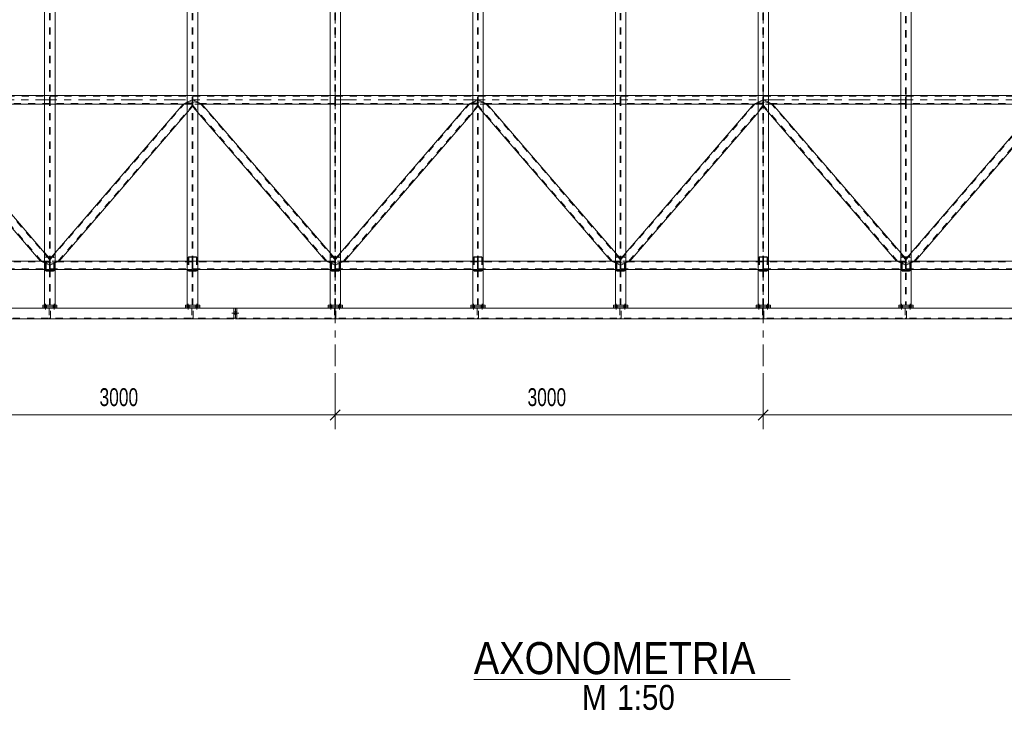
# Model space of a CAD drawing. Header units: millimetres. Extents: x -73 to 521, y -287 to 133.
# Tile 11 of 14: x 137 to 275, y -60 to 36. Entities that reach past the tile are written whole.
import ezdxf

# ---------------------------------------------------------------- set-up
doc = ezdxf.new("R2010")
doc.units = ezdxf.units.MM
for name, pattern in [('XKITLINE00', [0]), ('XKITLINE01', [4, 1, -1, 1, -1]), ('XKITLINE02', [4, 2, -2]), ('XKITLINE03', [6, 3, -1, 1, -1])]:
    doc.linetypes.add(name, pattern=pattern)
for name, color, linetype, lineweight in [('Jiný typ objektu', 7, 'Continuous', 0), ('Kóta', 4, 'Continuous', 0), ('Mřížka', 4, 'Continuous', 0), ('Prvek', 2, 'Continuous', 0), ('Šroub', 3, 'Continuous', 0)]:
    doc.layers.add(name, color=color, linetype=linetype, lineweight=lineweight)
doc.styles.add('ARIAL', font='arial.ttf')
doc.styles.add('ARIAL_NARROW', font='ARIALN.TTF')

msp = doc.modelspace()

# ---------------------------------------------------------------- linework, layer by layer
at = {"layer": 'Jiný typ objektu', "color": 3, "linetype": 'XKITLINE00', "lineweight": 0}
msp.add_line((200.43, -56.06), (244.77, -56.06), dxfattribs=at)
at = {"layer": 'Kóta', "color": 7, "linetype": 'XKITLINE00', "lineweight": 0}
for p, q in [((181, -13.12), (181, -20.98)), ((181, -13.12), (181, -20.98)), ((241, -13.12), (241, -20.98)), ((241, -13.12), (241, -20.98)), ((121, -18.98), (181, -18.98)), ((181.71, -18.28), (180.29, -19.69)), ((181.71, -18.28), (180.29, -19.69)), ((181, -18.98), (241, -18.98)), ((241.71, -18.28), (240.29, -19.69)), ((241.71, -18.28), (240.29, -19.69)), ((241, -18.98), (321, -18.98))]:
    msp.add_line(p, q, dxfattribs=at)
at = {"layer": 'Kóta', "color": 3}
for p in [(181, -18.98), (181, -18.98), (241, -18.98), (241, -18.98)]:
    msp.add_point(p, dxfattribs=at)
at = {"layer": 'Mřížka', "color": 1, "linetype": 'XKITLINE03', "lineweight": 0}
for p, q in [((181, -12.12), (181, 97.55)), ((241, -12.12), (241, 97.55)), ((-29, 25.2), (351, 25.2)), ((-29, -5.5), (351, -5.5))]:
    msp.add_line(p, q, dxfattribs=at)
at = {"layer": 'Prvek', "color": 3, "linetype": 'XKITLINE00', "lineweight": 0}
for p, q in [((140.27, -3.6), (140.27, 75.34)), ((141.73, -3.6), (141.73, 75.34)), ((160.27, -3.6), (160.27, 75.34)), ((161.73, -3.6), (161.73, 75.34)), ((180.27, -3.6), (180.27, 75.34)), ((181.73, -3.6), (181.73, 75.34)), ((200.27, -3.6), (200.27, 75.34)), ((201.73, -3.6), (201.73, 75.34)), ((220.27, -3.6), (220.27, 75.34)), ((221.73, -3.6), (221.73, 75.34)), ((240.27, -3.6), (240.27, 75.34)), ((241.73, -3.6), (241.73, 75.34)), ((260.27, -3.6), (260.27, 74.94)), ((261.73, -3.6), (261.73, 74.94)), ((140.27, 25.8), (121.73, 25.8)), ((160.27, 25.8), (141.73, 25.8)), ((160.27, 24.87), (159.68, 24.6)), ((180.27, 25.8), (161.73, 25.8)), ((162.22, 24.64), (161.73, 24.87)), ((200.27, 25.8), (181.73, 25.8)), ((200.27, 24.87), (199.68, 24.6)), ((220.27, 25.8), (201.73, 25.8)), ((202.22, 24.64), (201.73, 24.87)), ((240.27, 25.8), (221.73, 25.8)), ((240.27, 24.87), (239.68, 24.6)), ((260.27, 25.8), (241.73, 25.8)), ((242.22, 24.64), (241.73, 24.87)), ((280.27, 25.8), (261.73, 25.8)), ((140.27, 24.6), (122.32, 24.6)), ((140.27, 3.77), (122.32, 24.6)), ((159.68, 24.6), (141.73, 24.6)), ((159.68, 24.6), (141.73, 3.77)), ((162.32, 24.6), (162.22, 24.64)), ((180.27, 24.6), (162.32, 24.6)), ((180.27, 3.77), (162.32, 24.6)), ((199.68, 24.6), (181.73, 24.6)), ((199.68, 24.6), (181.73, 3.77)), ((202.32, 24.6), (202.22, 24.64)), ((220.27, 24.6), (202.32, 24.6)), ((220.27, 3.77), (202.32, 24.6)), ((239.68, 24.6), (221.73, 24.6)), ((239.68, 24.6), (221.73, 3.77)), ((242.32, 24.6), (242.22, 24.64)), ((260.27, 3.77), (242.32, 24.6)), ((260.27, 24.6), (242.32, 24.6)), ((279.68, 24.6), (261.73, 3.77)), ((279.68, 24.6), (261.73, 24.6)), ((139.68, 2.6), (121.73, 23.43)), ((160.27, 23.43), (142.32, 2.6)), ((179.68, 2.6), (161.73, 23.43)), ((200.27, 23.43), (182.32, 2.6)), ((219.68, 2.6), (201.73, 23.43)), ((240.27, 23.43), (222.32, 2.6)), ((259.68, 2.6), (241.73, 23.43)), ((280.27, 23.43), (262.32, 2.6)), ((139.68, 2.6), (121.73, 2.6)), ((140.27, 1.4), (121.73, 1.4)), ((140.27, 2.33), (139.68, 2.6)), ((142.32, 2.6), (141.73, 2.33)), ((160.27, 1.4), (141.73, 1.4)), ((160.27, 2.6), (142.32, 2.6)), ((179.68, 2.6), (161.73, 2.6)), ((180.27, 1.4), (161.73, 1.4)), ((180.27, 2.33), (179.68, 2.6)), ((182.32, 2.6), (181.73, 2.33)), ((200.27, 1.4), (181.73, 1.4)), ((200.27, 2.6), (182.32, 2.6)), ((219.68, 2.6), (201.73, 2.6)), ((220.27, 1.4), (201.73, 1.4)), ((220.27, 2.33), (219.68, 2.6)), ((222.32, 2.6), (221.73, 2.33)), ((240.27, 1.4), (221.73, 1.4)), ((240.27, 2.6), (222.32, 2.6)), ((259.68, 2.6), (241.73, 2.6)), ((260.27, 1.4), (241.73, 1.4)), ((260.27, 2.33), (259.68, 2.6)), ((262.32, 2.6), (261.73, 2.33)), ((280.27, 1.4), (261.73, 1.4)), ((280.27, 2.6), (262.32, 2.6)), ((166.8, -4), (0.2, -4)), ((140.27, -3.6), (140, -3.6)), ((140, -3.6), (140, -3.8)), ((140, -3.8), (142, -3.8)), ((142, -3.8), (140, -3.8)), ((140, -3.8), (140, -4)), ((140.27, -3.6), (141.73, -3.6)), ((142, -3.6), (141.73, -3.6)), ((142, -3.8), (142, -3.6)), ((142, -4), (142, -3.8)), ((160.27, -3.6), (160, -3.6)), ((160, -3.6), (160, -3.8)), ((160, -3.8), (162, -3.8)), ((162, -3.8), (160, -3.8)), ((160, -3.8), (160, -4)), ((160.27, -3.6), (161.73, -3.6)), ((162, -3.6), (161.73, -3.6)), ((162, -3.8), (162, -3.6)), ((162, -4), (162, -3.8)), ((166.8, -5.5), (166.8, -4)), ((167, -4), (166.8, -4)), ((167, -5.4), (167, -4)), ((167.2, -4), (167, -4)), ((167, -5.4), (167, -4)), ((328.5, -4), (167.2, -4)), ((167.2, -4), (167.2, -5.5)), ((180.27, -3.6), (180, -3.6)), ((180, -3.6), (180, -3.8)), ((180, -3.8), (182, -3.8)), ((182, -3.8), (180, -3.8)), ((180, -3.8), (180, -4)), ((180.27, -3.6), (181.73, -3.6)), ((182, -3.6), (181.73, -3.6)), ((182, -3.8), (182, -3.6)), ((182, -4), (182, -3.8)), ((200.27, -3.6), (200, -3.6)), ((200, -3.6), (200, -3.8)), ((200, -3.8), (202, -3.8)), ((202, -3.8), (200, -3.8)), ((200, -3.8), (200, -4)), ((200.27, -3.6), (201.73, -3.6)), ((202, -3.6), (201.73, -3.6)), ((202, -3.8), (202, -3.6)), ((202, -4), (202, -3.8)), ((220.27, -3.6), (220, -3.6)), ((220, -3.6), (220, -3.8)), ((220, -3.8), (222, -3.8)), ((222, -3.8), (220, -3.8)), ((220, -3.8), (220, -4)), ((220.27, -3.6), (221.73, -3.6)), ((222, -3.6), (221.73, -3.6)), ((222, -3.8), (222, -3.6)), ((222, -4), (222, -3.8)), ((240.27, -3.6), (240, -3.6)), ((240, -3.6), (240, -3.8)), ((240, -3.8), (242, -3.8)), ((242, -3.8), (240, -3.8)), ((240, -3.8), (240, -4)), ((240.27, -3.6), (241.73, -3.6)), ((242, -3.6), (241.73, -3.6)), ((242, -3.8), (242, -3.6)), ((242, -4), (242, -3.8)), ((260.27, -3.6), (260, -3.6)), ((260, -3.6), (260, -3.8)), ((260, -3.8), (262, -3.8)), ((262, -3.8), (260, -3.8)), ((260, -3.8), (260, -4)), ((260.27, -3.6), (261.73, -3.6)), ((262, -3.6), (261.73, -3.6)), ((262, -3.8), (262, -3.6)), ((262, -4), (262, -3.8)), ((166.8, -5.5), (0.2, -5.5)), ((167, -5.4), (166.8, -5.4)), ((167.2, -5.4), (167, -5.4)), ((328.5, -5.5), (167.2, -5.5))]:
    msp.add_line(p, q, dxfattribs=at)
at = {"layer": 'Prvek', "color": 1, "linetype": 'XKITLINE01', "lineweight": 0}
for p, q in [((140.95, 75.34), (140.95, -3.6)), ((141.05, 75.34), (141.05, -3.6)), ((160.95, 75.34), (160.95, -3.6)), ((161.05, 75.34), (161.05, -3.6)), ((180.95, 75.34), (180.95, -3.6)), ((181.05, 75.34), (181.05, -3.6)), ((200.95, 75.34), (200.95, -3.6)), ((201.05, 75.34), (201.05, -3.6)), ((220.95, 75.34), (220.95, -3.6)), ((221.05, 75.34), (221.05, -3.6)), ((240.95, 75.34), (240.95, -3.6)), ((241.05, 75.34), (241.05, -3.6)), ((260.95, 74.94), (260.95, -3.6)), ((261.05, 74.94), (261.05, -3.6)), ((121.05, 25.7), (140.95, 25.7)), ((140.95, 25.8), (140.27, 25.8)), ((140.95, 24.6), (140.95, 25.8)), ((141.73, 25.8), (141.05, 25.8)), ((141.05, 25.8), (141.05, 24.6)), ((141.05, 25.7), (160.95, 25.7)), ((160.95, 25.8), (160.27, 25.8)), ((160.95, 25.18), (160.27, 24.87)), ((160.73, 24.89), (160.43, 24.83)), ((160.94, 24.83), (160.73, 24.89)), ((160.95, 24.6), (160.95, 25.8)), ((160.95, 25.18), (160.95, 24.22)), ((161.73, 25.8), (161.05, 25.8)), ((161.05, 25.8), (161.05, 24.6)), ((161.05, 25.7), (180.95, 25.7)), ((161.73, 24.87), (161.05, 25.18)), ((161.05, 25.18), (161.05, 24.22)), ((161.27, 24.89), (161.06, 24.83)), ((161.57, 24.83), (161.27, 24.89)), ((180.95, 25.8), (180.27, 25.8)), ((180.95, 24.6), (180.95, 25.8)), ((181.73, 25.8), (181.05, 25.8)), ((181.05, 25.8), (181.05, 24.6)), ((181.05, 25.7), (200.95, 25.7)), ((200.95, 25.8), (200.27, 25.8)), ((200.95, 25.18), (200.27, 24.87)), ((200.73, 24.89), (200.43, 24.83)), ((200.94, 24.83), (200.73, 24.89)), ((200.95, 24.6), (200.95, 25.8)), ((200.95, 25.18), (200.95, 24.22)), ((201.73, 25.8), (201.05, 25.8)), ((201.05, 25.8), (201.05, 24.6)), ((201.05, 25.7), (220.95, 25.7)), ((201.73, 24.87), (201.05, 25.18)), ((201.05, 25.18), (201.05, 24.22)), ((201.27, 24.89), (201.06, 24.83)), ((201.57, 24.83), (201.27, 24.89)), ((220.95, 25.8), (220.27, 25.8)), ((220.95, 24.6), (220.95, 25.8)), ((221.73, 25.8), (221.05, 25.8)), ((221.05, 25.8), (221.05, 24.6)), ((221.05, 25.7), (240.95, 25.7)), ((240.95, 25.8), (240.27, 25.8)), ((240.95, 25.18), (240.27, 24.87)), ((240.73, 24.89), (240.43, 24.83)), ((240.94, 24.83), (240.73, 24.89)), ((240.95, 24.6), (240.95, 25.8)), ((240.95, 25.18), (240.95, 24.22)), ((241.73, 25.8), (241.05, 25.8)), ((241.05, 25.8), (241.05, 24.6)), ((241.05, 25.7), (260.95, 25.7)), ((241.73, 24.87), (241.05, 25.18)), ((241.05, 25.18), (241.05, 24.22)), ((241.27, 24.89), (241.06, 24.83)), ((241.57, 24.83), (241.27, 24.89)), ((260.95, 25.8), (260.27, 25.8)), ((260.95, 24.6), (260.95, 25.8)), ((261.73, 25.8), (261.05, 25.8)), ((261.05, 25.8), (261.05, 24.6)), ((261.05, 25.7), (280.95, 25.7)), ((140.95, 24.7), (121.05, 24.7)), ((139.82, 2.6), (121.05, 24.38)), ((140.95, 2.82), (122.18, 24.6)), ((140.95, 24.6), (140.27, 24.6)), ((160.95, 24.7), (141.05, 24.7)), ((141.73, 24.6), (141.05, 24.6)), ((141.05, 2.82), (159.82, 24.6)), ((142.18, 2.6), (160.95, 24.38)), ((160.95, 24.6), (159.68, 24.6)), ((159.82, 24.6), (159.68, 24.6)), ((159.82, 24.6), (159.9, 24.64)), ((159.9, 24.64), (159.94, 24.64)), ((159.94, 24.64), (160.12, 24.73)), ((160.12, 24.73), (160.3, 24.77)), ((160.95, 24.22), (160.27, 23.43)), ((160.3, 24.77), (160.43, 24.83)), ((160.95, 24.77), (160.94, 24.83)), ((161.06, 24.83), (161.05, 24.77)), ((180.95, 24.7), (161.05, 24.7)), ((162.32, 24.6), (161.05, 24.6)), ((179.82, 2.6), (161.05, 24.38)), ((161.73, 23.43), (161.05, 24.22)), ((161.57, 24.83), (161.7, 24.77)), ((161.57, 24.83), (161.7, 24.77)), ((161.7, 24.77), (161.88, 24.73)), ((161.7, 24.77), (161.88, 24.73)), ((161.88, 24.73), (162.06, 24.64)), ((162.06, 24.64), (162.1, 24.64)), ((162.18, 24.6), (162.1, 24.64)), ((180.95, 2.82), (162.18, 24.6)), ((162.32, 24.6), (162.18, 24.6)), ((180.95, 24.6), (180.27, 24.6)), ((200.95, 24.7), (181.05, 24.7)), ((181.73, 24.6), (181.05, 24.6)), ((181.05, 2.82), (199.82, 24.6)), ((182.18, 2.6), (200.95, 24.38)), ((200.95, 24.6), (199.68, 24.6)), ((199.82, 24.6), (199.68, 24.6)), ((199.82, 24.6), (199.9, 24.64)), ((199.9, 24.64), (199.94, 24.64)), ((199.94, 24.64), (200.12, 24.73)), ((200.12, 24.73), (200.3, 24.77)), ((200.95, 24.22), (200.27, 23.43)), ((200.3, 24.77), (200.43, 24.83)), ((200.95, 24.77), (200.94, 24.83)), ((201.06, 24.83), (201.05, 24.77)), ((220.95, 24.7), (201.05, 24.7)), ((202.32, 24.6), (201.05, 24.6)), ((219.82, 2.6), (201.05, 24.38)), ((201.73, 23.43), (201.05, 24.22)), ((201.57, 24.83), (201.7, 24.77)), ((201.57, 24.83), (201.7, 24.77)), ((201.7, 24.77), (201.88, 24.73)), ((201.7, 24.77), (201.88, 24.73)), ((201.88, 24.73), (202.06, 24.64)), ((202.06, 24.64), (202.1, 24.64)), ((202.18, 24.6), (202.1, 24.64)), ((220.95, 2.82), (202.18, 24.6)), ((202.32, 24.6), (202.18, 24.6)), ((220.95, 24.6), (220.27, 24.6)), ((240.95, 24.7), (221.05, 24.7)), ((221.73, 24.6), (221.05, 24.6)), ((221.05, 2.82), (239.82, 24.6)), ((222.18, 2.6), (240.95, 24.38)), ((240.95, 24.6), (239.68, 24.6)), ((239.82, 24.6), (239.68, 24.6)), ((239.82, 24.6), (239.9, 24.64)), ((239.9, 24.64), (239.94, 24.64)), ((239.94, 24.64), (240.12, 24.73)), ((240.12, 24.73), (240.3, 24.77)), ((240.95, 24.22), (240.27, 23.43)), ((240.3, 24.77), (240.43, 24.83)), ((240.95, 24.77), (240.94, 24.83)), ((241.06, 24.83), (241.05, 24.77)), ((260.95, 24.7), (241.05, 24.7)), ((242.32, 24.6), (241.05, 24.6)), ((259.82, 2.6), (241.05, 24.38)), ((241.73, 23.43), (241.05, 24.22)), ((241.57, 24.83), (241.7, 24.77)), ((241.57, 24.83), (241.7, 24.77)), ((241.7, 24.77), (241.88, 24.73)), ((241.7, 24.77), (241.88, 24.73)), ((241.88, 24.73), (242.06, 24.64)), ((242.06, 24.64), (242.1, 24.64)), ((242.18, 24.6), (242.1, 24.64)), ((260.95, 2.82), (242.18, 24.6)), ((242.32, 24.6), (242.18, 24.6)), ((260.95, 24.6), (260.27, 24.6)), ((280.95, 24.7), (261.05, 24.7)), ((261.05, 2.82), (279.82, 24.6)), ((261.73, 24.6), (261.05, 24.6)), ((262.18, 2.6), (280.95, 24.38)), ((140.95, 2.98), (140.27, 3.77)), ((140.41, 3.12), (140.4, 3.07)), ((140.4, 1.33), (140.4, 3.07)), ((140.44, 3.16), (140.41, 3.12)), ((140.48, 3.19), (140.44, 3.16)), ((140.46, 3.07), (140.47, 3.1)), ((140.46, 1.33), (140.46, 3.07)), ((140.47, 3.1), (140.48, 3.12)), ((140.53, 3.2), (140.48, 3.19)), ((140.48, 3.12), (140.5, 3.13)), ((140.5, 3.13), (140.53, 3.14)), ((141.47, 3.2), (140.53, 3.2)), ((141.47, 3.14), (140.53, 3.14)), ((140.95, 2.02), (140.95, 2.98)), ((141.73, 3.77), (141.05, 2.98)), ((141.05, 2.02), (141.05, 2.98)), ((141.52, 3.19), (141.47, 3.2)), ((141.47, 3.14), (141.5, 3.13)), ((141.5, 3.13), (141.52, 3.12)), ((141.56, 3.16), (141.52, 3.19)), ((141.52, 3.12), (141.53, 3.1)), ((141.53, 3.1), (141.54, 3.07)), ((141.54, 1.33), (141.54, 3.07)), ((141.59, 3.12), (141.56, 3.16)), ((141.6, 3.07), (141.59, 3.12)), ((141.6, 1.33), (141.6, 3.07)), ((160.41, 3.12), (160.4, 3.07)), ((160.4, 3.07), (160.4, 1.33)), ((160.44, 3.16), (160.41, 3.12)), ((160.48, 3.19), (160.44, 3.16)), ((160.46, 3.07), (160.47, 3.1)), ((160.46, 3.07), (160.46, 1.33)), ((160.47, 3.1), (160.48, 3.12)), ((160.53, 3.2), (160.48, 3.19)), ((160.48, 3.12), (160.5, 3.13)), ((160.5, 3.13), (160.53, 3.14)), ((161.47, 3.2), (160.53, 3.2)), ((161.47, 3.14), (160.53, 3.14)), ((161.52, 3.19), (161.47, 3.2)), ((161.47, 3.14), (161.5, 3.13)), ((161.5, 3.13), (161.52, 3.12)), ((161.56, 3.16), (161.52, 3.19)), ((161.52, 3.12), (161.53, 3.1)), ((161.53, 3.1), (161.54, 3.07)), ((161.54, 3.07), (161.54, 1.33)), ((161.59, 3.12), (161.56, 3.16)), ((161.6, 3.07), (161.59, 3.12)), ((161.6, 3.07), (161.6, 1.33)), ((180.95, 2.98), (180.27, 3.77)), ((180.41, 3.12), (180.4, 3.07)), ((180.4, 1.33), (180.4, 3.07)), ((180.44, 3.16), (180.41, 3.12)), ((180.48, 3.19), (180.44, 3.16)), ((180.46, 3.07), (180.47, 3.1)), ((180.46, 1.33), (180.46, 3.07)), ((180.47, 3.1), (180.48, 3.12)), ((180.53, 3.2), (180.48, 3.19)), ((180.48, 3.12), (180.5, 3.13)), ((180.5, 3.13), (180.53, 3.14)), ((181.47, 3.2), (180.53, 3.2)), ((181.47, 3.14), (180.53, 3.14)), ((180.95, 2.02), (180.95, 2.98)), ((181.73, 3.77), (181.05, 2.98)), ((181.05, 2.02), (181.05, 2.98)), ((181.52, 3.19), (181.47, 3.2)), ((181.47, 3.14), (181.5, 3.13)), ((181.5, 3.13), (181.52, 3.12)), ((181.56, 3.16), (181.52, 3.19)), ((181.52, 3.12), (181.53, 3.1)), ((181.53, 3.1), (181.54, 3.07)), ((181.54, 1.33), (181.54, 3.07)), ((181.59, 3.12), (181.56, 3.16)), ((181.6, 3.07), (181.59, 3.12)), ((181.6, 1.33), (181.6, 3.07)), ((200.41, 3.12), (200.4, 3.07)), ((200.4, 3.07), (200.4, 1.33)), ((200.44, 3.16), (200.41, 3.12)), ((200.48, 3.19), (200.44, 3.16)), ((200.46, 3.07), (200.47, 3.1)), ((200.46, 3.07), (200.46, 1.33)), ((200.47, 3.1), (200.48, 3.12)), ((200.53, 3.2), (200.48, 3.19)), ((200.48, 3.12), (200.5, 3.13)), ((200.5, 3.13), (200.53, 3.14)), ((201.47, 3.2), (200.53, 3.2)), ((201.47, 3.14), (200.53, 3.14)), ((201.52, 3.19), (201.47, 3.2)), ((201.47, 3.14), (201.5, 3.13)), ((201.5, 3.13), (201.52, 3.12)), ((201.56, 3.16), (201.52, 3.19)), ((201.52, 3.12), (201.53, 3.1)), ((201.53, 3.1), (201.54, 3.07)), ((201.54, 3.07), (201.54, 1.33)), ((201.59, 3.12), (201.56, 3.16)), ((201.6, 3.07), (201.59, 3.12)), ((201.6, 3.07), (201.6, 1.33)), ((220.95, 2.98), (220.27, 3.77)), ((220.41, 3.12), (220.4, 3.07)), ((220.4, 1.33), (220.4, 3.07)), ((220.44, 3.16), (220.41, 3.12)), ((220.48, 3.19), (220.44, 3.16)), ((220.46, 3.07), (220.47, 3.1)), ((220.46, 1.33), (220.46, 3.07)), ((220.47, 3.1), (220.48, 3.12)), ((220.53, 3.2), (220.48, 3.19)), ((220.48, 3.12), (220.5, 3.13)), ((220.5, 3.13), (220.53, 3.14)), ((221.47, 3.2), (220.53, 3.2)), ((221.47, 3.14), (220.53, 3.14)), ((220.95, 2.02), (220.95, 2.98)), ((221.73, 3.77), (221.05, 2.98)), ((221.05, 2.02), (221.05, 2.98)), ((221.52, 3.19), (221.47, 3.2)), ((221.47, 3.14), (221.5, 3.13)), ((221.5, 3.13), (221.52, 3.12)), ((221.56, 3.16), (221.52, 3.19)), ((221.52, 3.12), (221.53, 3.1)), ((221.53, 3.1), (221.54, 3.07)), ((221.54, 1.33), (221.54, 3.07)), ((221.59, 3.12), (221.56, 3.16)), ((221.6, 3.07), (221.59, 3.12)), ((221.6, 1.33), (221.6, 3.07)), ((240.41, 3.12), (240.4, 3.07)), ((240.4, 3.07), (240.4, 1.33)), ((240.44, 3.16), (240.41, 3.12)), ((240.48, 3.19), (240.44, 3.16)), ((240.46, 3.07), (240.47, 3.1)), ((240.46, 3.07), (240.46, 1.33)), ((240.47, 3.1), (240.48, 3.12)), ((240.53, 3.2), (240.48, 3.19)), ((240.48, 3.12), (240.5, 3.13)), ((240.5, 3.13), (240.53, 3.14)), ((241.47, 3.2), (240.53, 3.2)), ((241.47, 3.14), (240.53, 3.14)), ((241.52, 3.19), (241.47, 3.2)), ((241.47, 3.14), (241.5, 3.13)), ((241.5, 3.13), (241.52, 3.12)), ((241.56, 3.16), (241.52, 3.19)), ((241.52, 3.12), (241.53, 3.1)), ((241.53, 3.1), (241.54, 3.07)), ((241.54, 3.07), (241.54, 1.33)), ((241.59, 3.12), (241.56, 3.16)), ((241.6, 3.07), (241.59, 3.12)), ((241.6, 3.07), (241.6, 1.33)), ((260.95, 2.98), (260.27, 3.77)), ((260.41, 3.12), (260.4, 3.07)), ((260.4, 1.33), (260.4, 3.07)), ((260.44, 3.16), (260.41, 3.12)), ((260.48, 3.19), (260.44, 3.16)), ((260.46, 3.07), (260.47, 3.1)), ((260.46, 1.33), (260.46, 3.07)), ((260.47, 3.1), (260.48, 3.12)), ((260.53, 3.2), (260.48, 3.19)), ((260.48, 3.12), (260.5, 3.13)), ((260.5, 3.13), (260.53, 3.14)), ((261.47, 3.2), (260.53, 3.2)), ((261.47, 3.14), (260.53, 3.14)), ((260.95, 2.02), (260.95, 2.98)), ((261.73, 3.77), (261.05, 2.98)), ((261.05, 2.02), (261.05, 2.98)), ((261.52, 3.19), (261.47, 3.2)), ((261.47, 3.14), (261.5, 3.13)), ((261.5, 3.13), (261.52, 3.12)), ((261.56, 3.16), (261.52, 3.19)), ((261.52, 3.12), (261.53, 3.1)), ((261.53, 3.1), (261.54, 3.07)), ((261.54, 1.33), (261.54, 3.07)), ((261.59, 3.12), (261.56, 3.16)), ((261.6, 3.07), (261.59, 3.12)), ((261.6, 1.33), (261.6, 3.07)), ((140.95, 2.5), (121.05, 2.5)), ((121.05, 1.5), (140.95, 1.5)), ((140.95, 2.6), (139.68, 2.6)), ((139.82, 2.6), (139.68, 2.6)), ((139.9, 2.56), (139.82, 2.6)), ((139.94, 2.56), (139.9, 2.56)), ((140.12, 2.47), (139.94, 2.56)), ((140.3, 2.43), (140.12, 2.47)), ((140.95, 2.02), (140.27, 2.33)), ((140.95, 1.4), (140.27, 1.4)), ((140.43, 2.37), (140.3, 2.43)), ((140.73, 2.31), (140.43, 2.37)), ((140.94, 2.37), (140.73, 2.31)), ((140.94, 2.37), (140.95, 2.43)), ((140.94, 2.37), (140.95, 2.43)), ((140.95, 1.4), (140.95, 2.6)), ((142.32, 2.6), (141.05, 2.6)), ((141.05, 2.6), (141.05, 1.4)), ((160.95, 2.5), (141.05, 2.5)), ((141.06, 2.37), (141.05, 2.43)), ((141.73, 2.33), (141.05, 2.02)), ((141.05, 1.5), (160.95, 1.5)), ((141.73, 1.4), (141.05, 1.4)), ((141.27, 2.31), (141.06, 2.37)), ((141.57, 2.37), (141.27, 2.31)), ((141.7, 2.43), (141.57, 2.37)), ((141.88, 2.47), (141.7, 2.43)), ((141.88, 2.47), (142.06, 2.56)), ((142.06, 2.56), (142.1, 2.56)), ((142.1, 2.56), (142.18, 2.6)), ((142.18, 2.6), (142.32, 2.6)), ((160.95, 2.6), (160.27, 2.6)), ((160.95, 1.4), (160.27, 1.4)), ((160.95, 1.4), (160.95, 2.6)), ((161.73, 2.6), (161.05, 2.6)), ((161.05, 2.6), (161.05, 1.4)), ((180.95, 2.5), (161.05, 2.5)), ((161.05, 1.5), (180.95, 1.5)), ((161.73, 1.4), (161.05, 1.4)), ((180.95, 2.6), (179.68, 2.6)), ((179.82, 2.6), (179.68, 2.6)), ((179.9, 2.56), (179.82, 2.6)), ((179.94, 2.56), (179.9, 2.56)), ((180.12, 2.47), (179.94, 2.56)), ((180.3, 2.43), (180.12, 2.47)), ((180.95, 2.02), (180.27, 2.33)), ((180.95, 1.4), (180.27, 1.4)), ((180.43, 2.37), (180.3, 2.43)), ((180.73, 2.31), (180.43, 2.37)), ((180.94, 2.37), (180.73, 2.31)), ((180.94, 2.37), (180.95, 2.43)), ((180.94, 2.37), (180.95, 2.43)), ((180.95, 1.4), (180.95, 2.6)), ((182.32, 2.6), (181.05, 2.6)), ((181.05, 2.6), (181.05, 1.4)), ((200.95, 2.5), (181.05, 2.5)), ((181.06, 2.37), (181.05, 2.43)), ((181.73, 2.33), (181.05, 2.02)), ((181.05, 1.5), (200.95, 1.5)), ((181.73, 1.4), (181.05, 1.4)), ((181.27, 2.31), (181.06, 2.37)), ((181.57, 2.37), (181.27, 2.31)), ((181.7, 2.43), (181.57, 2.37)), ((181.88, 2.47), (181.7, 2.43)), ((181.88, 2.47), (182.06, 2.56)), ((182.06, 2.56), (182.1, 2.56)), ((182.1, 2.56), (182.18, 2.6)), ((182.18, 2.6), (182.32, 2.6)), ((200.95, 2.6), (200.27, 2.6)), ((200.95, 1.4), (200.27, 1.4)), ((200.95, 1.4), (200.95, 2.6)), ((201.73, 2.6), (201.05, 2.6)), ((201.05, 2.6), (201.05, 1.4)), ((220.95, 2.5), (201.05, 2.5)), ((201.05, 1.5), (220.95, 1.5)), ((201.73, 1.4), (201.05, 1.4)), ((220.95, 2.6), (219.68, 2.6)), ((219.82, 2.6), (219.68, 2.6)), ((219.9, 2.56), (219.82, 2.6)), ((219.94, 2.56), (219.9, 2.56)), ((220.12, 2.47), (219.94, 2.56)), ((220.3, 2.43), (220.12, 2.47)), ((220.95, 2.02), (220.27, 2.33)), ((220.95, 1.4), (220.27, 1.4)), ((220.43, 2.37), (220.3, 2.43)), ((220.73, 2.31), (220.43, 2.37)), ((220.94, 2.37), (220.73, 2.31)), ((220.94, 2.37), (220.95, 2.43)), ((220.94, 2.37), (220.95, 2.43)), ((220.95, 1.4), (220.95, 2.6)), ((222.32, 2.6), (221.05, 2.6)), ((221.05, 2.6), (221.05, 1.4)), ((240.95, 2.5), (221.05, 2.5)), ((221.06, 2.37), (221.05, 2.43)), ((221.73, 2.33), (221.05, 2.02)), ((221.05, 1.5), (240.95, 1.5)), ((221.73, 1.4), (221.05, 1.4)), ((221.27, 2.31), (221.06, 2.37)), ((221.57, 2.37), (221.27, 2.31)), ((221.7, 2.43), (221.57, 2.37)), ((221.88, 2.47), (221.7, 2.43)), ((221.88, 2.47), (222.06, 2.56)), ((222.06, 2.56), (222.1, 2.56)), ((222.1, 2.56), (222.18, 2.6)), ((222.18, 2.6), (222.32, 2.6)), ((240.95, 2.6), (240.27, 2.6)), ((240.95, 1.4), (240.27, 1.4)), ((240.95, 1.4), (240.95, 2.6)), ((241.73, 2.6), (241.05, 2.6)), ((241.05, 2.6), (241.05, 1.4)), ((260.95, 2.5), (241.05, 2.5)), ((241.05, 1.5), (260.95, 1.5)), ((241.73, 1.4), (241.05, 1.4)), ((259.82, 2.6), (259.68, 2.6)), ((260.95, 2.6), (259.68, 2.6)), ((259.9, 2.56), (259.82, 2.6)), ((259.94, 2.56), (259.9, 2.56)), ((260.12, 2.47), (259.94, 2.56)), ((260.3, 2.43), (260.12, 2.47)), ((260.95, 2.02), (260.27, 2.33)), ((260.95, 1.4), (260.27, 1.4)), ((260.43, 2.37), (260.3, 2.43)), ((260.73, 2.31), (260.43, 2.37)), ((260.94, 2.37), (260.73, 2.31)), ((260.94, 2.37), (260.95, 2.43)), ((260.94, 2.37), (260.95, 2.43)), ((260.95, 1.4), (260.95, 2.6)), ((262.32, 2.6), (261.05, 2.6)), ((261.05, 2.6), (261.05, 1.4)), ((280.95, 2.5), (261.05, 2.5)), ((261.06, 2.37), (261.05, 2.43)), ((261.73, 2.33), (261.05, 2.02)), ((261.05, 1.5), (280.95, 1.5)), ((261.73, 1.4), (261.05, 1.4)), ((261.27, 2.31), (261.06, 2.37)), ((261.57, 2.37), (261.27, 2.31)), ((261.7, 2.43), (261.57, 2.37)), ((261.88, 2.47), (261.7, 2.43)), ((261.88, 2.47), (262.06, 2.56)), ((262.06, 2.56), (262.1, 2.56)), ((262.1, 2.56), (262.18, 2.6)), ((262.18, 2.6), (262.32, 2.6)), ((140.4, 1.33), (140.41, 1.28)), ((140.41, 1.28), (140.44, 1.24)), ((140.44, 1.24), (140.48, 1.21)), ((140.47, 1.3), (140.46, 1.33)), ((140.48, 1.28), (140.47, 1.3)), ((140.5, 1.27), (140.48, 1.28)), ((140.48, 1.21), (140.53, 1.2)), ((140.53, 1.26), (140.5, 1.27)), ((141.47, 1.26), (140.53, 1.26)), ((141.47, 1.2), (140.53, 1.2)), ((141.5, 1.27), (141.47, 1.26)), ((141.47, 1.2), (141.52, 1.21)), ((141.52, 1.28), (141.5, 1.27)), ((141.53, 1.3), (141.52, 1.28)), ((141.52, 1.21), (141.56, 1.24)), ((141.54, 1.33), (141.53, 1.3)), ((141.56, 1.24), (141.59, 1.28)), ((141.59, 1.28), (141.6, 1.33)), ((160.4, 1.33), (160.41, 1.28)), ((160.41, 1.28), (160.44, 1.24)), ((160.44, 1.24), (160.48, 1.21)), ((160.47, 1.3), (160.46, 1.33)), ((160.48, 1.28), (160.47, 1.3)), ((160.5, 1.27), (160.48, 1.28)), ((160.48, 1.21), (160.53, 1.2)), ((160.53, 1.26), (160.5, 1.27)), ((161.47, 1.26), (160.53, 1.26)), ((161.47, 1.2), (160.53, 1.2)), ((161.5, 1.27), (161.47, 1.26)), ((161.47, 1.2), (161.52, 1.21)), ((161.52, 1.28), (161.5, 1.27)), ((161.53, 1.3), (161.52, 1.28)), ((161.52, 1.21), (161.56, 1.24)), ((161.54, 1.33), (161.53, 1.3)), ((161.56, 1.24), (161.59, 1.28)), ((161.59, 1.28), (161.6, 1.33)), ((180.4, 1.33), (180.41, 1.28)), ((180.41, 1.28), (180.44, 1.24)), ((180.44, 1.24), (180.48, 1.21)), ((180.47, 1.3), (180.46, 1.33)), ((180.48, 1.28), (180.47, 1.3)), ((180.5, 1.27), (180.48, 1.28)), ((180.48, 1.21), (180.53, 1.2)), ((180.53, 1.26), (180.5, 1.27)), ((181.47, 1.26), (180.53, 1.26)), ((181.47, 1.2), (180.53, 1.2)), ((181.5, 1.27), (181.47, 1.26)), ((181.47, 1.2), (181.52, 1.21)), ((181.52, 1.28), (181.5, 1.27)), ((181.53, 1.3), (181.52, 1.28)), ((181.52, 1.21), (181.56, 1.24)), ((181.54, 1.33), (181.53, 1.3)), ((181.56, 1.24), (181.59, 1.28)), ((181.59, 1.28), (181.6, 1.33)), ((200.4, 1.33), (200.41, 1.28)), ((200.41, 1.28), (200.44, 1.24)), ((200.44, 1.24), (200.48, 1.21)), ((200.47, 1.3), (200.46, 1.33)), ((200.48, 1.28), (200.47, 1.3)), ((200.5, 1.27), (200.48, 1.28)), ((200.48, 1.21), (200.53, 1.2)), ((200.53, 1.26), (200.5, 1.27)), ((201.47, 1.26), (200.53, 1.26)), ((201.47, 1.2), (200.53, 1.2)), ((201.5, 1.27), (201.47, 1.26)), ((201.47, 1.2), (201.52, 1.21)), ((201.52, 1.28), (201.5, 1.27)), ((201.53, 1.3), (201.52, 1.28)), ((201.52, 1.21), (201.56, 1.24)), ((201.54, 1.33), (201.53, 1.3)), ((201.56, 1.24), (201.59, 1.28)), ((201.59, 1.28), (201.6, 1.33)), ((220.4, 1.33), (220.41, 1.28)), ((220.41, 1.28), (220.44, 1.24)), ((220.44, 1.24), (220.48, 1.21)), ((220.47, 1.3), (220.46, 1.33)), ((220.48, 1.28), (220.47, 1.3)), ((220.5, 1.27), (220.48, 1.28)), ((220.48, 1.21), (220.53, 1.2)), ((220.53, 1.26), (220.5, 1.27)), ((221.47, 1.26), (220.53, 1.26)), ((221.47, 1.2), (220.53, 1.2)), ((221.5, 1.27), (221.47, 1.26)), ((221.47, 1.2), (221.52, 1.21)), ((221.52, 1.28), (221.5, 1.27)), ((221.53, 1.3), (221.52, 1.28)), ((221.52, 1.21), (221.56, 1.24)), ((221.54, 1.33), (221.53, 1.3)), ((221.56, 1.24), (221.59, 1.28)), ((221.59, 1.28), (221.6, 1.33)), ((240.4, 1.33), (240.41, 1.28)), ((240.41, 1.28), (240.44, 1.24)), ((240.44, 1.24), (240.48, 1.21)), ((240.47, 1.3), (240.46, 1.33)), ((240.48, 1.28), (240.47, 1.3)), ((240.5, 1.27), (240.48, 1.28)), ((240.48, 1.21), (240.53, 1.2)), ((240.53, 1.26), (240.5, 1.27)), ((241.47, 1.26), (240.53, 1.26)), ((241.47, 1.2), (240.53, 1.2)), ((241.5, 1.27), (241.47, 1.26)), ((241.47, 1.2), (241.52, 1.21)), ((241.52, 1.28), (241.5, 1.27)), ((241.53, 1.3), (241.52, 1.28)), ((241.52, 1.21), (241.56, 1.24)), ((241.54, 1.33), (241.53, 1.3)), ((241.56, 1.24), (241.59, 1.28)), ((241.59, 1.28), (241.6, 1.33)), ((260.4, 1.33), (260.41, 1.28)), ((260.41, 1.28), (260.44, 1.24)), ((260.44, 1.24), (260.48, 1.21)), ((260.47, 1.3), (260.46, 1.33)), ((260.48, 1.28), (260.47, 1.3)), ((260.5, 1.27), (260.48, 1.28)), ((260.48, 1.21), (260.53, 1.2)), ((260.53, 1.26), (260.5, 1.27)), ((261.47, 1.26), (260.53, 1.26)), ((261.47, 1.2), (260.53, 1.2)), ((261.5, 1.27), (261.47, 1.26)), ((261.47, 1.2), (261.52, 1.21)), ((261.52, 1.28), (261.5, 1.27)), ((261.53, 1.3), (261.52, 1.28)), ((261.52, 1.21), (261.56, 1.24)), ((261.54, 1.33), (261.53, 1.3)), ((261.56, 1.24), (261.59, 1.28)), ((261.59, 1.28), (261.6, 1.33)), ((140, -4), (142, -4)), ((141.73, -3.6), (140.27, -3.6)), ((141.08, -4), (140.92, -4)), ((140.92, -4), (140.92, -5.39)), ((141.08, -5.39), (141.08, -4)), ((160, -4), (162, -4)), ((161.73, -3.6), (160.27, -3.6)), ((161.08, -4), (160.92, -4)), ((160.92, -4), (160.92, -5.39)), ((161.08, -5.39), (161.08, -4)), ((166.8, -5.4), (166.8, -4)), ((167.2, -5.4), (167.2, -4)), ((180, -4), (182, -4)), ((181.73, -3.6), (180.27, -3.6)), ((181.08, -4), (180.92, -4)), ((180.92, -4), (180.92, -5.39)), ((181.08, -5.39), (181.08, -4)), ((200, -4), (202, -4)), ((201.73, -3.6), (200.27, -3.6)), ((201.08, -4), (200.92, -4)), ((200.92, -4), (200.92, -5.39)), ((201.08, -5.39), (201.08, -4)), ((220, -4), (222, -4)), ((221.73, -3.6), (220.27, -3.6)), ((221.08, -4), (220.92, -4)), ((220.92, -4), (220.92, -5.39)), ((221.08, -5.39), (221.08, -4)), ((240, -4), (242, -4)), ((241.73, -3.6), (240.27, -3.6)), ((241.08, -4), (240.92, -4)), ((240.92, -4), (240.92, -5.39)), ((241.08, -5.39), (241.08, -4)), ((260, -4), (262, -4)), ((261.73, -3.6), (260.27, -3.6)), ((261.08, -4), (260.92, -4)), ((260.92, -4), (260.92, -5.39)), ((261.08, -5.39), (261.08, -4)), ((166.8, -5.39), (0.2, -5.39)), ((140.92, -5.39), (141.08, -5.39)), ((160.92, -5.39), (161.08, -5.39)), ((328.5, -5.39), (167.2, -5.39)), ((180.92, -5.39), (181.08, -5.39)), ((200.92, -5.39), (201.08, -5.39)), ((220.92, -5.39), (221.08, -5.39)), ((240.92, -5.39), (241.08, -5.39)), ((260.92, -5.39), (261.08, -5.39))]:
    msp.add_line(p, q, dxfattribs=at)
at = {"layer": 'Šroub', "color": 7, "linetype": 'XKITLINE02', "lineweight": 0}
for p, q in [((140.27, -3.8), (140.27, -3.6)), ((140.27, -3.8), (140.27, -3.6)), ((140.27, -4), (140.27, -3.8)), ((140.27, -4), (140.27, -3.8)), ((140.4, -4.2), (140.4, -3.4)), ((140.4, -4.2), (140.4, -3.4)), ((140.53, -3.8), (140.53, -3.6)), ((140.53, -3.8), (140.53, -3.6)), ((140.53, -4), (140.53, -3.8)), ((140.53, -4), (140.53, -3.8)), ((141.47, -3.8), (141.47, -3.6)), ((141.47, -3.8), (141.47, -3.6)), ((141.47, -4), (141.47, -3.8)), ((141.47, -4), (141.47, -3.8)), ((141.6, -4.2), (141.6, -3.4)), ((141.6, -4.2), (141.6, -3.4)), ((141.73, -3.8), (141.73, -3.6)), ((141.73, -3.8), (141.73, -3.6)), ((141.73, -4), (141.73, -3.8)), ((141.73, -4), (141.73, -3.8)), ((160.27, -3.8), (160.27, -3.6)), ((160.27, -3.8), (160.27, -3.6)), ((160.27, -4), (160.27, -3.8)), ((160.27, -4), (160.27, -3.8)), ((160.4, -4.2), (160.4, -3.4)), ((160.4, -4.2), (160.4, -3.4)), ((160.53, -3.8), (160.53, -3.6)), ((160.53, -3.8), (160.53, -3.6)), ((160.53, -4), (160.53, -3.8)), ((160.53, -4), (160.53, -3.8)), ((161.47, -3.8), (161.47, -3.6)), ((161.47, -3.8), (161.47, -3.6)), ((161.47, -4), (161.47, -3.8)), ((161.47, -4), (161.47, -3.8)), ((161.6, -4.2), (161.6, -3.4)), ((161.6, -4.2), (161.6, -3.4)), ((161.73, -3.8), (161.73, -3.6)), ((161.73, -3.8), (161.73, -3.6)), ((161.73, -4), (161.73, -3.8)), ((161.73, -4), (161.73, -3.8)), ((180.27, -3.8), (180.27, -3.6)), ((180.27, -3.8), (180.27, -3.6)), ((180.27, -4), (180.27, -3.8)), ((180.27, -4), (180.27, -3.8)), ((180.4, -4.2), (180.4, -3.4)), ((180.4, -4.2), (180.4, -3.4)), ((180.53, -3.8), (180.53, -3.6)), ((180.53, -3.8), (180.53, -3.6)), ((180.53, -4), (180.53, -3.8)), ((180.53, -4), (180.53, -3.8)), ((181.47, -3.8), (181.47, -3.6)), ((181.47, -3.8), (181.47, -3.6)), ((181.47, -4), (181.47, -3.8)), ((181.47, -4), (181.47, -3.8)), ((181.6, -4.2), (181.6, -3.4)), ((181.6, -4.2), (181.6, -3.4)), ((181.73, -3.8), (181.73, -3.6)), ((181.73, -3.8), (181.73, -3.6)), ((181.73, -4), (181.73, -3.8)), ((181.73, -4), (181.73, -3.8)), ((200.27, -3.8), (200.27, -3.6)), ((200.27, -3.8), (200.27, -3.6)), ((200.27, -4), (200.27, -3.8)), ((200.27, -4), (200.27, -3.8)), ((200.4, -4.2), (200.4, -3.4)), ((200.4, -4.2), (200.4, -3.4)), ((200.53, -3.8), (200.53, -3.6)), ((200.53, -3.8), (200.53, -3.6)), ((200.53, -4), (200.53, -3.8)), ((200.53, -4), (200.53, -3.8)), ((201.47, -3.8), (201.47, -3.6)), ((201.47, -3.8), (201.47, -3.6)), ((201.47, -4), (201.47, -3.8)), ((201.47, -4), (201.47, -3.8)), ((201.6, -4.2), (201.6, -3.4)), ((201.6, -4.2), (201.6, -3.4)), ((201.73, -3.8), (201.73, -3.6)), ((201.73, -3.8), (201.73, -3.6)), ((201.73, -4), (201.73, -3.8)), ((201.73, -4), (201.73, -3.8)), ((220.27, -3.8), (220.27, -3.6)), ((220.27, -3.8), (220.27, -3.6)), ((220.27, -4), (220.27, -3.8)), ((220.27, -4), (220.27, -3.8)), ((220.4, -4.2), (220.4, -3.4)), ((220.4, -4.2), (220.4, -3.4)), ((220.53, -3.8), (220.53, -3.6)), ((220.53, -3.8), (220.53, -3.6)), ((220.53, -4), (220.53, -3.8)), ((220.53, -4), (220.53, -3.8)), ((221.47, -3.8), (221.47, -3.6)), ((221.47, -3.8), (221.47, -3.6)), ((221.47, -4), (221.47, -3.8)), ((221.47, -4), (221.47, -3.8)), ((221.6, -4.2), (221.6, -3.4)), ((221.6, -4.2), (221.6, -3.4)), ((221.73, -3.8), (221.73, -3.6)), ((221.73, -3.8), (221.73, -3.6)), ((221.73, -4), (221.73, -3.8)), ((221.73, -4), (221.73, -3.8)), ((240.27, -3.8), (240.27, -3.6)), ((240.27, -3.8), (240.27, -3.6)), ((240.27, -4), (240.27, -3.8)), ((240.27, -4), (240.27, -3.8)), ((240.4, -4.2), (240.4, -3.4)), ((240.4, -4.2), (240.4, -3.4)), ((240.53, -3.8), (240.53, -3.6)), ((240.53, -3.8), (240.53, -3.6)), ((240.53, -4), (240.53, -3.8)), ((240.53, -4), (240.53, -3.8)), ((241.47, -3.8), (241.47, -3.6)), ((241.47, -3.8), (241.47, -3.6)), ((241.47, -4), (241.47, -3.8)), ((241.47, -4), (241.47, -3.8)), ((241.6, -4.2), (241.6, -3.4)), ((241.6, -4.2), (241.6, -3.4)), ((241.73, -3.8), (241.73, -3.6)), ((241.73, -3.8), (241.73, -3.6)), ((241.73, -4), (241.73, -3.8)), ((241.73, -4), (241.73, -3.8)), ((260.27, -3.8), (260.27, -3.6)), ((260.27, -3.8), (260.27, -3.6)), ((260.27, -4), (260.27, -3.8)), ((260.27, -4), (260.27, -3.8)), ((260.4, -4.2), (260.4, -3.4)), ((260.4, -4.2), (260.4, -3.4)), ((260.53, -3.8), (260.53, -3.6)), ((260.53, -3.8), (260.53, -3.6)), ((260.53, -4), (260.53, -3.8)), ((260.53, -4), (260.53, -3.8)), ((261.47, -3.8), (261.47, -3.6)), ((261.47, -3.8), (261.47, -3.6)), ((261.47, -4), (261.47, -3.8)), ((261.47, -4), (261.47, -3.8)), ((261.6, -4.2), (261.6, -3.4)), ((261.6, -4.2), (261.6, -3.4)), ((261.73, -3.8), (261.73, -3.6)), ((261.73, -3.8), (261.73, -3.6)), ((261.73, -4), (261.73, -3.8)), ((261.73, -4), (261.73, -3.8)), ((167.5, -4.69), (166.5, -4.69)), ((167.5, -4.69), (166.5, -4.69)), ((167, -4.51), (166.8, -4.51)), ((167, -4.51), (166.8, -4.51)), ((167, -4.87), (166.8, -4.87)), ((167, -4.87), (166.8, -4.87)), ((167.2, -4.51), (167, -4.51)), ((167.2, -4.51), (167, -4.51)), ((167.2, -4.87), (167, -4.87)), ((167.2, -4.87), (167, -4.87))]:
    msp.add_line(p, q, dxfattribs=at)

# ---------------------------------------------------------------- texts
at = {"layer": 'Jiný typ objektu', "color": 6, "style": 'ARIAL', "width": 0.85}
msp.add_text('AXONOMETRIA', height=4.5, dxfattribs=at).set_placement((200.43, -55.31))
at = {"layer": 'Jiný typ objektu', "color": 3, "style": 'ARIAL', "width": 0.85}
for s, p in [('M', (215.59, -60.31)), ('1:50', (220.53, -60.31))]:
    msp.add_text(s, height=3.5, dxfattribs=at).set_placement(p)
at = {"layer": 'Kóta', "color": 3, "style": 'ARIAL_NARROW', "width": 0.85}
for p in [(147.96, -17.73), (207.96, -17.73)]:
    msp.add_text('3000', height=2.5, dxfattribs=at).set_placement(p)

doc.saveas('drawing.dxf')
